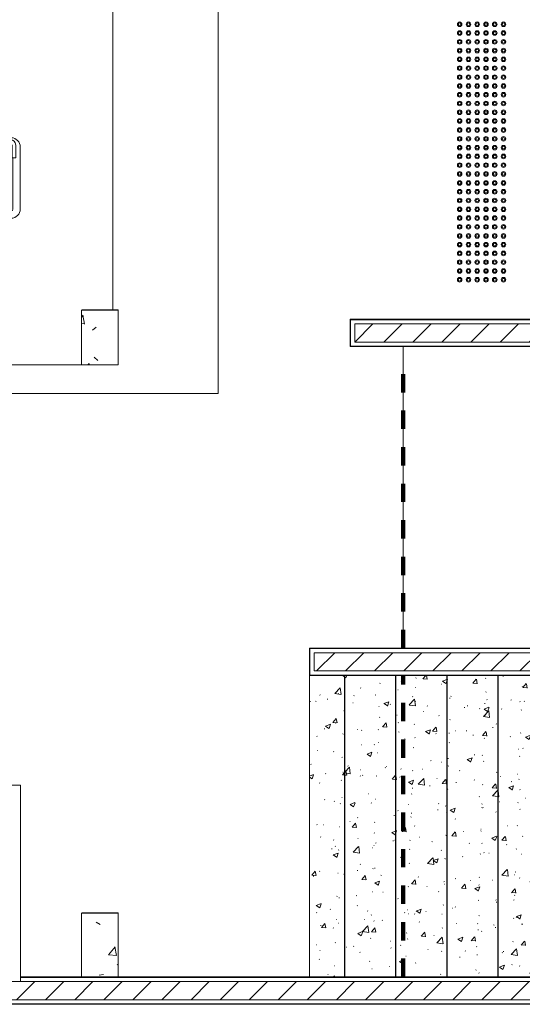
# Model space of a CAD drawing. Header units: metres. Extents: x 1.7 to 42.3, y -72.9 to -47.6.
# Tile 191 of 216: x 34.7 to 37.4, y -71.9 to -66.6. Entities that reach past the tile are written whole.
import ezdxf

# ---------------------------------------------------------------- set-up
doc = ezdxf.new("R2010")
doc.units = ezdxf.units.M
doc.linetypes.add('Traço', pattern=[0.006, 0.003, -0.003])
doc.linetypes.add('Traço_2_', pattern=[0.006, 0.003, -0.003])
for name, color, linetype, lineweight, true_color in [('2PAV - FRIG_dwg', 7, 'Continuous', 18, 0x767676), ('A-AREA', 4, 'Traço', 100, 0x00ffff), ('TUB_FRIGO', 30, 'Continuous', 18, 0xff7f00)]:
    doc.layers.add(name, color=color, linetype=linetype, lineweight=lineweight, true_color=true_color)
for name, color, linetype, lineweight in [('A-COLS', 7, 'Continuous', 18), ('A-DOOR', 7, 'Continuous', 18), ('A-FLOR', 7, 'Continuous', 18), ('A-GENM', 7, 'Continuous', 18), ('A-WALL', 7, 'Continuous', 18), ('A-WALL-PATT', 7, 'Continuous', 18), ('I-WALL', 7, 'Continuous', 18), ('S-COLS', 7, 'Continuous', 18), ('S-STRS', 7, 'Continuous', 18)]:
    doc.layers.add(name, color=color, linetype=linetype, lineweight=lineweight)
pattern_1 = [(49.99999999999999, (21.555, -62.9), (0.5465545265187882, -0.04781508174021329), [0.05715, -0.62865]), (355, (21.555, -62.9), (-0.1057276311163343, 0.5731658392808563), [0.04572, -0.50292]), (100.451, (21.601, -62.904), (0.440827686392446, 0.5253490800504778), [0.04857, -0.53427]), (46.184, (21.555, -62.748), (0.8132373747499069, -0.1261291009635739), [0.08573, -0.9429799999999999]), (96.636, (21.623, -62.758), (0.7122119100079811, 0.7422871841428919), [0.07286000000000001, -0.8014100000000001]), (351.184, (21.555, -62.748), (0.7122166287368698, 0.7422739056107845), [0.06858, -0.75438]), (21, (21.631, -62.786), (0.4548461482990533, -0.3067949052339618), [0.05715, -0.62865]), (326, (21.631, -62.786), (0.1854048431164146, 0.5525599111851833), [0.04572, -0.50292]), (71.45100000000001, (21.669, -62.81100000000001), (0.6402508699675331, 0.2457631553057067), [0.04857, -0.53427]), (37.50000000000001, (21.555, -62.9), (0.009260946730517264, 0.2536671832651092), [0.02515, -0.47168, 0.02515, -0.48539, -0.5048199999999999]), (37.50000000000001, (21.555, -62.9), (0.009260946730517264, 0.2536671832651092), [-1.007, 0.02515, -0.47968]), (7.499999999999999, (21.555, -62.9), (0.2004558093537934, 0.3005459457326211), [0.02515, -0.26594, 0.02515, -0.46025, -0.1924]), (7.499999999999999, (21.555, -62.9), (0.2004558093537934, 0.3005459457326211), [-0.7764800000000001, 0.02515, -0.16726]), (327.5, (21.385, -62.9), (0.4067681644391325, -0.01718819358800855), [0.02515, -0.16535, 0.02515, -0.56921, -0.78867]), (327.5, (21.385, -62.9), (0.4067681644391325, -0.01718819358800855), [-0.78486, 0.02515, -0.76352]), (317.5, (21.309, -62.9), (0.4443831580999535, 0.07627942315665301), [0.02515, -0.2225, 0.02515, -0.36957, -0.56007]), (317.5, (21.309, -62.9), (0.4443831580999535, 0.07627942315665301), [-0.64237, 0.02515, -0.53492])]
pattern_2 = [(45, (21.555, -62.9), (-0.0795495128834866, 0.0795495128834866), [])]
pattern_3 = [(49.99999999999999, (21.555, -62.9), (0.2732740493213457, -0.02391137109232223), [0.02858, -0.31433]), (355, (21.555, -62.9), (-0.05286337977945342, 0.2865879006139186), [0.02286, -0.25146]), (100.451, (21.578, -62.902), (0.2204178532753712, 0.2626803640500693), [0.02429, -0.26714]), (46.184, (21.555, -62.824), (0.4066185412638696, -0.06305748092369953), [0.04286, -0.47149]), (96.636, (21.589, -62.82899999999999), (0.356106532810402, 0.371138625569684), [0.03643, -0.4007]), (351.184, (21.555, -62.824), (0.3561083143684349, 0.3711369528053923), [0.03429, -0.37719]), (21, (21.593, -62.843), (0.2274184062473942, -0.1533992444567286), [0.02858, -0.31433]), (326, (21.593, -62.843), (0.09270521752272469, 0.2762841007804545), [0.02286, -0.25146]), (71.45100000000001, (21.612, -62.856), (0.3201317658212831, 0.1228847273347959), [0.02429, -0.26714]), (37.50000000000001, (21.555, -62.9), (0.004637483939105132, 0.1268326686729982), [0.00251, -0.2459, 0.00251, -0.25276, -0.25241]), (37.50000000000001, (21.555, -62.9), (0.004637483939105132, 0.1268326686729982), [-0.50368, 0.00251, -0.2499]), (7.499999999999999, (21.555, -62.9), (0.1002335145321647, 0.1502686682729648), [0.00251, -0.14303, 0.00251, -0.24018, -0.0962]), (7.499999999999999, (21.555, -62.9), (0.1002335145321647, 0.1502686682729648), [-0.38824, 0.00251, -0.09369]), (327.5, (21.47, -62.9), (0.2033840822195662, -0.008594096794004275), [0.00251, -0.09274, 0.00251, -0.29467, -0.39433]), (327.5, (21.47, -62.9), (0.2033840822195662, -0.008594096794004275), [-0.39243, 0.00251, -0.39182]), (317.5, (21.432, -62.9), (0.2221915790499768, 0.0381397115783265), [0.00251, -0.12131, 0.00251, -0.19484, -0.28004]), (317.5, (21.432, -62.9), (0.2221915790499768, 0.0381397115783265), [-0.32118, 0.00251, -0.27752])]

# ---------------------------------------------------------------- blocks, each defined once
blk = doc.blocks.new('Paredes 15 - Paredes 6-6874455-2PAV - FRIGORÍFICA')
at = {"layer": 'A-WALL', "color": 253, "true_color": 0xaaaaaa}
for p, q in [((35.17895927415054, -68.14264410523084), (35.17895927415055, -57.78550000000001)), ((34.61233909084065, -68.44196407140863), (35.00729999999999, -68.44196407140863))]:
    blk.add_line(p, q, dxfattribs=at)
blk = doc.blocks.new('Concreto-Retangular-Coluna - 20 X 35-8710673-2PAV - FRIGORÍFICA')
at = {"layer": 'S-COLS', "true_color": 0xaaaaaa}
h = blk.add_hatch(dxfattribs=at)
h.set_pattern_fill('FP_12', color=253, style=0, pattern_type=2)
h.set_pattern_definition([(49.99999999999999, (-13.552, 8.718), (0.5465545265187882, -0.04781508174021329), [0.05715, -0.62865]), (355, (-13.552, 8.718), (-0.1057276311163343, 0.5731658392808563), [0.04572, -0.50292]), (100.451, (-13.507, 8.714), (0.440827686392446, 0.5253490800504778), [0.04857, -0.53427]), (46.184, (-13.552, 8.871), (0.8132373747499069, -0.1261291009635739), [0.08572, -0.9429700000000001]), (96.636, (-13.485, 8.86), (0.7122119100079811, 0.7422871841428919), [0.07286000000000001, -0.8014100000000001]), (351.184, (-13.552, 8.871), (0.7122166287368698, 0.7422739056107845), [0.06858, -0.75438]), (21, (-13.476, 8.833), (0.4548461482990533, -0.3067949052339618), [0.05715, -0.62865]), (326, (-13.476, 8.833), (0.1854048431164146, 0.5525599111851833), [0.04572, -0.50292]), (71.45100000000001, (-13.438, 8.807), (0.6402508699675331, 0.2457631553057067), [0.04857, -0.53427]), (37.50000000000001, (-13.552, 8.718), (0.009260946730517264, 0.2536671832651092), [0.02515, -0.47168, 0.02515, -0.48539, -0.5048199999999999]), (37.50000000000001, (-13.552, 8.718), (0.009260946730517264, 0.2536671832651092), [-1.007, 0.02515, -0.47968]), (7.499999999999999, (-13.552, 8.718), (0.2004558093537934, 0.3005459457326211), [0.02515, -0.26594, 0.02515, -0.46025, -0.1924]), (7.499999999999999, (-13.552, 8.718), (0.2004558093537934, 0.3005459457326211), [-0.7764800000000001, 0.02515, -0.16726]), (327.5, (-13.722, 8.718), (0.4067681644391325, -0.01718819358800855), [0.02515, -0.16535, 0.02515, -0.56921, -0.78867]), (327.5, (-13.722, 8.718), (0.4067681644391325, -0.01718819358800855), [-0.78486, 0.02515, -0.76352]), (317.5, (-13.798, 8.718), (0.4443831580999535, 0.07627942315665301), [0.02515, -0.2225, 0.02515, -0.36957, -0.56007]), (317.5, (-13.798, 8.718), (0.4443831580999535, 0.07627942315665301), [-0.64237, 0.02515, -0.53492])])
h.paths.add_polyline_path([(0.1000000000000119, -0.1750000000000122), (0.1000000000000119, 0.1749999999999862), (-0.09999999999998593, 0.1749999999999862), (-0.09999999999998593, -0.1750000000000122)])
at = {"layer": 'S-COLS', "color": 253, "true_color": 0xaaaaaa}
for p, q in [((0.09999999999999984, 0.175), (-0.1000000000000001, 0.175)), ((-0.1000000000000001, 0.175), (-0.1000000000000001, -0.1749999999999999)), ((0.09999999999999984, -0.1749999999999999), (0.09999999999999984, 0.175)), ((-0.1000000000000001, -0.1749999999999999), (0.09999999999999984, -0.1749999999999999))]:
    blk.add_line(p, q, dxfattribs=at)
blk = doc.blocks.new('Concreto-Retangular-Coluna - 20 X 30-V40-2PAV - FRIGORÍFICA')
at = {"layer": 'S-COLS', "true_color": 0xaaaaaa}
h = blk.add_hatch(dxfattribs=at)
h.set_pattern_fill('FP_25', color=253, style=0, pattern_type=2)
h.set_pattern_definition([(230, (13.552, -5.393), (-0.5465545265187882, 0.04781508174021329), [0.05715, -0.62865]), (175, (13.552, -5.393), (0.1057276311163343, -0.5731658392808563), [0.04572, -0.50292]), (280.451, (13.507, -5.388999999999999), (-0.4408276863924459, -0.5253490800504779), [0.04857, -0.53427]), (226.184, (13.552, -5.545), (-0.8132373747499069, 0.1261291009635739), [0.08572, -0.9429700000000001]), (276.636, (13.485, -5.535), (-0.7122119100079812, -0.7422871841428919), [0.07286000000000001, -0.8014100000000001]), (171.184, (13.552, -5.545), (-0.7122166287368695, -0.7422739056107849), [0.06858, -0.75438]), (201, (13.476, -5.507000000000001), (-0.4548461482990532, 0.3067949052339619), [0.05715, -0.62865]), (146, (13.476, -5.507000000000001), (-0.1854048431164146, -0.5525599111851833), [0.04572, -0.50292]), (251.451, (13.438, -5.481), (-0.6402508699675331, -0.2457631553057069), [0.04857, -0.53427]), (217.5, (13.552, -5.393), (-0.009260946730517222, -0.2536671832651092), [0.02515, -0.47168, 0.02515, -0.48539, -0.50483]), (217.5, (13.552, -5.393), (-0.009260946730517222, -0.2536671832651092), [-1.007, 0.02515, -0.47968]), (187.5, (13.552, -5.393), (-0.2004558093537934, -0.3005459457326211), [0.02515, -0.26594, 0.02515, -0.46025, -0.19241]), (187.5, (13.552, -5.393), (-0.2004558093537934, -0.3005459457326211), [-0.7764800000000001, 0.02515, -0.16726]), (147.5, (13.722, -5.393), (-0.4067681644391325, 0.01718819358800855), [0.02515, -0.16535, 0.02515, -0.56921, -0.78867]), (147.5, (13.722, -5.393), (-0.4067681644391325, 0.01718819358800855), [-0.78486, 0.02515, -0.76352]), (137.5, (13.798, -5.393), (-0.4443831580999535, -0.07627942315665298), [0.02515, -0.2225, 0.02515, -0.36957, -0.56007]), (137.5, (13.798, -5.393), (-0.4443831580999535, -0.07627942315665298), [-0.64237, 0.02515, -0.53492])])
h.paths.add_polyline_path([(0.09999999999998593, 0.1500000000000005), (-0.1000000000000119, 0.1500000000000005), (-0.1000000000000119, -0.1500000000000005), (0.09999999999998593, -0.1500000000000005), (0.09999999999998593, 0.04359997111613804)])
at = {"layer": 'S-COLS', "color": 253, "true_color": 0xaaaaaa}
for p, q in [((0.09999999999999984, 0.15), (-0.1000000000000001, 0.15)), ((-0.1000000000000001, 0.15), (-0.1000000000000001, -0.1499999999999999)), ((0.09999999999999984, -0.1499999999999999), (0.09999999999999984, 0.15)), ((-0.1000000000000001, -0.1499999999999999), (0.09999999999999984, -0.1499999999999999))]:
    blk.add_line(p, q, dxfattribs=at)
blk = doc.blocks.new('Escadas 3 - Escadas 1-8392884-2PAV - FRIGORÍFICA')
at = {"layer": 'S-STRS', "true_color": 0xc2c2c2}
h = blk.add_hatch(dxfattribs=at)
h.set_pattern_fill('FP_26', color=9, style=0, pattern_type=2)
h.set_pattern_definition(pattern_3)
h.paths.add_polyline_path([(40.02808047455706, -70.1430960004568), (40.02808047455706, -69.99309600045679), (38.58984345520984, -69.99309600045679), (38.58984345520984, -70.1430960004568), (39.69589251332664, -70.1430960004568)])
h = blk.add_hatch(dxfattribs=at)
h.set_pattern_fill('FP_26', color=9, style=0, pattern_type=2)
h.set_pattern_definition(pattern_3)
h.paths.add_polyline_path([(36.44590000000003, -71.7930960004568), (36.44590000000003, -70.1430960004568), (36.25484345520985, -70.1430960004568), (36.25484345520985, -71.7930960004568)])
h = blk.add_hatch(dxfattribs=at)
h.set_pattern_fill('FP_26', color=9, style=0, pattern_type=2)
h.set_pattern_definition(pattern_3)
h.paths.add_polyline_path([(36.72590000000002, -71.79309600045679), (36.72590000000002, -70.1430960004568), (36.44722092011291, -70.14314410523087), (36.44722092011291, -71.79309600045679)])
h = blk.add_hatch(dxfattribs=at)
h.set_pattern_fill('FP_26', color=9, style=0, pattern_type=2)
h.set_pattern_definition(pattern_3)
h.paths.add_polyline_path([(37.00590000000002, -71.79309600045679), (37.00590000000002, -70.1430960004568), (36.72722092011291, -70.14314410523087), (36.72722092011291, -71.79309600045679)])
h = blk.add_hatch(dxfattribs=at)
h.set_pattern_fill('FP_26', color=9, style=0, pattern_type=2)
h.set_pattern_definition(pattern_3)
h.paths.add_polyline_path([(37.00722092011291, -71.79309600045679), (37.28590000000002, -71.79309600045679), (37.28590000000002, -70.1430960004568), (37.00722092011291, -70.14314410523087), (37.00722092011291, -70.82594874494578)])
h = blk.add_hatch(dxfattribs=at)
h.set_pattern_fill('FP_26', color=9, style=0, pattern_type=2)
h.set_pattern_definition(pattern_3)
h.paths.add_polyline_path([(37.56590000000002, -71.79309600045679), (37.56590000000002, -70.1430960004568), (37.28722092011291, -70.14314410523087), (37.28722092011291, -71.79309600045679)])
h = blk.add_hatch(dxfattribs=at)
h.set_pattern_fill('FP_26', color=9, style=0, pattern_type=2)
h.set_pattern_definition(pattern_3)
h.paths.add_polyline_path([(37.84590000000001, -71.79309600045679), (37.84590000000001, -70.1430960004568), (37.56722092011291, -70.14314410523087), (37.56722092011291, -71.79309600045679)])
h = blk.add_hatch(dxfattribs=at)
h.set_pattern_fill('FP_26', color=9, style=0, pattern_type=2)
h.set_pattern_definition(pattern_3)
h.paths.add_polyline_path([(38.12590000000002, -71.79309600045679), (38.12590000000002, -70.1430960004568), (37.84722092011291, -70.14314410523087), (37.84722092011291, -71.79309600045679)])
h = blk.add_hatch(dxfattribs=at)
h.set_pattern_fill('FP_26', color=9, style=0, pattern_type=2)
h.set_pattern_definition(pattern_3)
h.paths.add_polyline_path([(38.40590000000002, -71.79309600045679), (38.40590000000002, -70.1430960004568), (38.12722092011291, -70.14314410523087), (38.12722092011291, -71.79309600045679)])
h = blk.add_hatch(dxfattribs=at)
h.set_pattern_fill('FP_26', color=9, style=0, pattern_type=2)
h.set_pattern_definition(pattern_3)
h.paths.add_polyline_path([(39.86760000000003, -71.79309600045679), (39.86760000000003, -71.5933271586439), (40.05733909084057, -71.59314410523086), (40.05733909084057, -70.1430960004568), (38.40722092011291, -70.14314410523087), (38.40722092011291, -71.79309600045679)])
at = {"layer": 'S-STRS', "color": 253, "true_color": 0xaaaaaa}
for p, q in [((40.02808047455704, -69.99309600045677), (38.58984345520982, -69.99309600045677)), ((40.02808047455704, -70.14309600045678), (40.02808047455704, -69.99309600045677)), ((36.4459, -70.14309600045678), (36.4459, -71.79309600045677)), ((36.7259, -70.14309600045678), (36.7259, -71.79309600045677)), ((37.0059, -71.79309600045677), (37.0059, -70.14309600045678)), ((37.2859, -71.79309600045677), (37.2859, -70.14309600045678)), ((37.5659, -71.79309600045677), (37.5659, -70.14309600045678)), ((37.8459, -71.79309600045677), (37.8459, -70.14309600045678)), ((38.1259, -71.79309600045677), (38.1259, -70.14309600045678)), ((38.4059, -70.14309600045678), (38.4059, -71.79309600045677)), ((38.58984345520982, -70.14309600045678), (40.02808047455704, -70.14309600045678)), ((38.58984345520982, -70.14309600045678), (40.05733909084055, -70.14309600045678))]:
    blk.add_line(p, q, dxfattribs=at)
blk = doc.blocks.new('Porta banheiros - P4- BANHEIROS madeira-8457123-2PAV - FRIGORÍFICA')
at = {"layer": 'A-DOOR', "color": 253, "true_color": 0xaaaaaa}
for p, q in [((-0.4200000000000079, -0.1011896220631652), (-0.450000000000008, -0.1011896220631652)), ((-0.450000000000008, -0.1011896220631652), (-0.450000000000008, -0.2511896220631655)), ((-0.4200000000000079, -0.2211896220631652), (-0.4200000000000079, -0.1011896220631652)), ((0.4499999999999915, -0.1011896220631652), (0.4199999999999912, -0.1011896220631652)), ((0.4199999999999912, -0.1011896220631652), (0.4199999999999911, -0.2211896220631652)), ((0.4499999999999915, -0.2511896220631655), (0.4499999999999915, -0.1011896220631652)), ((-0.450000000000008, -0.2511896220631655), (-0.430000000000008, -0.2511896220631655)), ((-0.430000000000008, -0.2511896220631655), (-0.430000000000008, -0.2211896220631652)), ((-0.430000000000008, -0.2211896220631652), (-0.4200000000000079, -0.2211896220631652)), ((-0.4300000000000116, -1.071189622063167), (-0.4300000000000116, -0.2511896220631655)), ((-0.4300000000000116, -0.2511896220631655), (-0.4000000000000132, -0.2511896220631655)), ((-0.4000000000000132, -0.2511896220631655), (-0.4000000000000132, -1.071189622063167)), ((0.4199999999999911, -0.2211896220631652), (0.4299999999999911, -0.2211896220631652)), ((0.4299999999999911, -0.2211896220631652), (0.4299999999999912, -0.2511896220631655)), ((0.4299999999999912, -0.2511896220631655), (0.4499999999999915, -0.2511896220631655)), ((-0.4600000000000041, -0.5511896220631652), (-0.4350000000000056, -0.5511896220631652)), ((-0.4350000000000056, -0.591189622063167), (-0.4600000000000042, -0.591189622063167)), ((-0.4350000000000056, -0.5961896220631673), (-0.4350000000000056, -0.5461896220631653)), ((-0.4350000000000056, -0.5461896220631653), (-0.4300000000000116, -0.5461896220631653)), ((-0.3950000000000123, -0.5461896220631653), (-0.4000000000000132, -0.5461896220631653)), ((-0.3950000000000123, -0.5961896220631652), (-0.3950000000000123, -0.5461896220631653)), ((-0.3700000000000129, -0.5511896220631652), (-0.3950000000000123, -0.5511896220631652)), ((-0.3950000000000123, -0.5911896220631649), (-0.3700000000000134, -0.5911896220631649)), ((-0.5100000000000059, -0.9411896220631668), (-0.5100000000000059, -0.6011896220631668)), ((-0.4700000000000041, -0.601189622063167), (-0.4700000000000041, -0.8811896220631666)), ((-0.4300000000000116, -0.5961896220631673), (-0.4350000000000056, -0.5961896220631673)), ((-0.400000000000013, -0.5961896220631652), (-0.3950000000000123, -0.5961896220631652)), ((-0.3600000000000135, -0.601189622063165), (-0.3600000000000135, -0.8811896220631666)), ((-0.3200000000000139, -0.9411896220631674), (-0.3200000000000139, -0.6011896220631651)), ((-0.465000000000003, -0.8811896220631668), (-0.4850000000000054, -0.8811896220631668)), ((-0.4850000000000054, -0.8811896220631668), (-0.4850000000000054, -0.9511896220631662)), ((-0.465000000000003, -0.9511896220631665), (-0.465000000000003, -0.8811896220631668)), ((-0.3650000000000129, -0.8811896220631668), (-0.3450000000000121, -0.8811896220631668)), ((-0.3650000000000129, -0.9511896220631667), (-0.3650000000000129, -0.8811896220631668)), ((-0.3450000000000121, -0.8811896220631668), (-0.3450000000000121, -0.9511896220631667)), ((-0.460000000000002, -0.9511896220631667), (-0.4350000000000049, -0.9511896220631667)), ((-0.4350000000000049, -0.9611896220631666), (-0.4550000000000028, -0.9611896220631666)), ((-0.4350000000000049, -0.9961896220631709), (-0.4350000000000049, -0.9461896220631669)), ((-0.4350000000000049, -0.9461896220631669), (-0.4300000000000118, -0.9461896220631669)), ((-0.395000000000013, -0.9461896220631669), (-0.4000000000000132, -0.9461896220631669)), ((-0.395000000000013, -0.9961896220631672), (-0.395000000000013, -0.9461896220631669)), ((-0.3700000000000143, -0.9511896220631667), (-0.395000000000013, -0.9511896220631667)), ((-0.395000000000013, -0.9611896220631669), (-0.375000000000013, -0.9611896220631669)), ((-0.4350000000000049, -0.991189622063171), (-0.4600000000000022, -0.991189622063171)), ((-0.4550000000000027, -0.9811896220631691), (-0.4350000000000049, -0.9811896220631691)), ((-0.4300000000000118, -0.9961896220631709), (-0.4350000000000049, -0.9961896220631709)), ((-0.4000000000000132, -0.9961896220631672), (-0.395000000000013, -0.9961896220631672)), ((-0.375000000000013, -0.9811896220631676), (-0.395000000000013, -0.9811896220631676)), ((-0.395000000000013, -0.9911896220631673), (-0.3700000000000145, -0.9911896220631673)), ((-0.4000000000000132, -1.071189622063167), (-0.4300000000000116, -1.071189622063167))]:
    blk.add_line(p, q, dxfattribs=at)
for centre, radius, start, end in [((-0.4300000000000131, -0.2511896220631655), 0.8199999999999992, 269.9999999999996, 4.452776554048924e-14), ((-0.4600000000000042, -0.601189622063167), 0.04999999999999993, 90.00000000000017, 180.0000000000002), ((-0.4600000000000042, -0.601189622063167), 0.01000000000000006, 90, 180), ((-0.3700000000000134, -0.6011896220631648), 0.05000000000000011, 1.90833280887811e-13, 90.00000000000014), ((-0.3700000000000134, -0.6011896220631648), 0.01000000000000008, 4.770832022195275e-13, 90.0000000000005), ((-0.460000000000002, -0.941189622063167), 0.05000000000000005, 180.0000000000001, 269.9999999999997), ((-0.4550000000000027, -0.9511896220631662), 0.03000000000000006, 179.9999999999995, 269.9999999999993), ((-0.460000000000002, -0.941189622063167), 0.009999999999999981, 239.9999999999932, 269.9999999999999), ((-0.4550000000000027, -0.9511896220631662), 0.01000000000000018, 179.9999999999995, 270.0000000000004), ((-0.3750000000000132, -0.9511896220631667), 0.03, 269.9999999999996, 359.9999999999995), ((-0.3750000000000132, -0.9511896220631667), 0.01000000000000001, 269.9999999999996, 0), ((-0.3700000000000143, -0.941189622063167), 0.04999999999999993, 269.9999999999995, 5.343331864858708e-13), ((-0.3700000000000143, -0.941189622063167), 0.009999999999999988, 269.9999999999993, 300.0000000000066)]:
    blk.add_arc(centre, radius, start, end, dxfattribs=at)
blk = doc.blocks.new('_ARQPWR_ACS Piso tátil de alerta - 30 cm Inox-7195133-2PAV - FRIGORÍFICA')
at = {"layer": 'A-GENM', "color": 253, "true_color": 0xaaaaaa}
for centre, radius, start, end in [((-0.1199999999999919, 0.1200000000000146), 0.01249999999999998, 0, 179.9999999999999), ((-0.1199999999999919, 0.1200000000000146), 0.0125, 179.9999999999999, 359.9999999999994), ((-0.1199999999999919, 0.1200000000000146), 0.007500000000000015, 359.9999999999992, 179.9999999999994), ((-0.1199999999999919, 0.1200000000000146), 0.007500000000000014, 179.9999999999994, 359.9999999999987), ((-0.07199999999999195, 0.1200000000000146), 0.0125, 0, 179.9999999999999), ((-0.07199999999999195, 0.1200000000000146), 0.0125, 179.9999999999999, 359.9999999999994), ((-0.07199999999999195, 0.1200000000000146), 0.007500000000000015, 359.9999999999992, 179.9999999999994), ((-0.07199999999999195, 0.1200000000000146), 0.00750000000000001, 179.9999999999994, 359.9999999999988), ((-0.02399999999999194, 0.1200000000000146), 0.0125, 3.81666561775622e-14, 179.9999999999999), ((-0.02399999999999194, 0.1200000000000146), 0.0125, 179.9999999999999, 359.9999999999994), ((-0.02399999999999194, 0.1200000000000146), 0.007500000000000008, 359.9999999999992, 179.9999999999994), ((-0.02399999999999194, 0.1200000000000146), 0.007500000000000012, 179.9999999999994, 359.9999999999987), ((0.02400000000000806, 0.1200000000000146), 0.0125, 3.498610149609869e-14, 179.9999999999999), ((0.02400000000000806, 0.1200000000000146), 0.0125, 179.9999999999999, 359.9999999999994), ((0.02400000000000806, 0.1200000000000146), 0.007500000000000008, 359.9999999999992, 179.9999999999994), ((0.02400000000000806, 0.1200000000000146), 0.007500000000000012, 179.9999999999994, 359.9999999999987), ((0.07200000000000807, 0.1200000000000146), 0.0125, 3.180554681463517e-14, 179.9999999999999), ((0.07200000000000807, 0.1200000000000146), 0.0125, 179.9999999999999, 359.9999999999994), ((0.07200000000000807, 0.1200000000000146), 0.007499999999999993, 359.9999999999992, 179.9999999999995), ((0.07200000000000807, 0.1200000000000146), 0.007500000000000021, 179.9999999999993, 359.9999999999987), ((0.120000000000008, 0.1200000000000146), 0.0125, 0, 179.9999999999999), ((0.120000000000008, 0.1200000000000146), 0.0125, 179.9999999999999, 359.9999999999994), ((0.120000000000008, 0.1200000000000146), 0.007500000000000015, 359.9999999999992, 179.9999999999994), ((0.120000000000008, 0.1200000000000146), 0.00750000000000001, 179.9999999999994, 359.9999999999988), ((-0.119999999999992, 0.07200000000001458), 0.0125, 2.544443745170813e-14, 179.9999999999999), ((-0.119999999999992, 0.07200000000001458), 0.01249999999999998, 179.9999999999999, 359.9999999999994), ((-0.119999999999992, 0.07200000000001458), 0.007500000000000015, 359.9999999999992, 179.9999999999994), ((-0.119999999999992, 0.07200000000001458), 0.00750000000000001, 179.9999999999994, 359.9999999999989), ((-0.07199999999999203, 0.07200000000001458), 0.01249999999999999, 2.544443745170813e-14, 179.9999999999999), ((-0.07199999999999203, 0.07200000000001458), 0.01249999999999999, 179.9999999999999, 359.9999999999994), ((-0.07199999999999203, 0.07200000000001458), 0.007500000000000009, 359.9999999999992, 179.9999999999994), ((-0.07199999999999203, 0.07200000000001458), 0.00750000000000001, 179.9999999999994, 359.9999999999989), ((-0.02399999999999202, 0.07200000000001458), 0.01249999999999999, 3.180554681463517e-14, 179.9999999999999), ((-0.02399999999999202, 0.07200000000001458), 0.01249999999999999, 179.9999999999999, 359.9999999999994), ((-0.02399999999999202, 0.07200000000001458), 0.007500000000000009, 359.9999999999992, 179.9999999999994), ((-0.02399999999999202, 0.07200000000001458), 0.007500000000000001, 179.9999999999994, 359.9999999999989), ((0.02400000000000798, 0.07200000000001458), 0.01249999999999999, 3.180554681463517e-14, 179.9999999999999), ((0.02400000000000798, 0.07200000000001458), 0.01249999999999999, 179.9999999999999, 359.9999999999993), ((0.02400000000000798, 0.07200000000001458), 0.007500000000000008, 359.9999999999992, 179.9999999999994), ((0.02400000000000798, 0.07200000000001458), 0.007500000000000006, 179.9999999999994, 359.9999999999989), ((0.07200000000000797, 0.07200000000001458), 0.0125, 0, 179.9999999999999), ((0.07200000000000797, 0.07200000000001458), 0.0125, 179.9999999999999, 359.9999999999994), ((0.07200000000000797, 0.07200000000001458), 0.007500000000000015, 359.9999999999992, 179.9999999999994), ((0.07200000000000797, 0.07200000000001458), 0.0075, 179.9999999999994, 359.9999999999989), ((0.120000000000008, 0.07200000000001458), 0.01249999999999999, 2.544443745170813e-14, 179.9999999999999), ((0.120000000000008, 0.07200000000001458), 0.01249999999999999, 179.9999999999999, 359.9999999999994), ((0.120000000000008, 0.07200000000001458), 0.007500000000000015, 359.9999999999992, 179.9999999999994), ((0.120000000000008, 0.07200000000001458), 0.00750000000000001, 179.9999999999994, 359.9999999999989), ((-0.1199999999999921, 0.02400000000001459), 0.0125, 1.590277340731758e-14, 179.9999999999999), ((-0.1199999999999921, 0.02400000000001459), 0.01249999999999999, 179.9999999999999, 359.9999999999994), ((-0.1199999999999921, 0.02400000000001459), 0.007500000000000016, 359.9999999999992, 179.9999999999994), ((-0.1199999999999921, 0.02400000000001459), 0.007500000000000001, 179.9999999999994, 359.9999999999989), ((-0.0719999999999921, 0.02400000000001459), 0.0125, 1.590277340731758e-14, 179.9999999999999), ((-0.0719999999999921, 0.02400000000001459), 0.01249999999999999, 179.9999999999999, 359.9999999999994), ((-0.0719999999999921, 0.02400000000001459), 0.007500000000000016, 359.9999999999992, 179.9999999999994), ((-0.0719999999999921, 0.02400000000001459), 0.007500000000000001, 179.9999999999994, 359.9999999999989), ((-0.02399999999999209, 0.02400000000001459), 0.01249999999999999, 5.088887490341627e-14, 179.9999999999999), ((-0.02399999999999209, 0.02400000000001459), 0.01249999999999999, 179.9999999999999, 359.9999999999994), ((-0.02399999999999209, 0.02400000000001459), 0.007500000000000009, 359.9999999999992, 179.9999999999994), ((-0.02399999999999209, 0.02400000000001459), 0.007500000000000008, 179.9999999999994, 359.9999999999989), ((0.02400000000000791, 0.02400000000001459), 0.01249999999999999, 4.452776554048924e-14, 179.9999999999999), ((0.02400000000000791, 0.02400000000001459), 0.01249999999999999, 179.9999999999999, 359.9999999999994), ((0.02400000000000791, 0.02400000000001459), 0.007500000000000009, 359.9999999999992, 179.9999999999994), ((0.02400000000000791, 0.02400000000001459), 0.007500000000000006, 179.9999999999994, 359.9999999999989), ((0.07200000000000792, 0.02400000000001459), 0.0125, 4.452776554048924e-14, 179.9999999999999), ((0.07200000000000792, 0.02400000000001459), 0.01249999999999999, 179.9999999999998, 359.9999999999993), ((0.07200000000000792, 0.02400000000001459), 0.007500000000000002, 359.9999999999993, 179.9999999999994), ((0.07200000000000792, 0.02400000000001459), 0.007500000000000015, 179.9999999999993, 359.9999999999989), ((0.1200000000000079, 0.02400000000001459), 0.0125, 1.590277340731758e-14, 179.9999999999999), ((0.1200000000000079, 0.02400000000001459), 0.01249999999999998, 179.9999999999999, 359.9999999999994), ((0.1200000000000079, 0.02400000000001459), 0.007500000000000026, 359.9999999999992, 179.9999999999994), ((0.1200000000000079, 0.02400000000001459), 0.007500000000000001, 179.9999999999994, 359.9999999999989), ((-0.1199999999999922, -0.02399999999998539), 0.01249999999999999, 5.724998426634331e-14, 179.9999999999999), ((-0.1199999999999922, -0.02399999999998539), 0.01249999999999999, 179.9999999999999, 359.9999999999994), ((-0.1199999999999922, -0.02399999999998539), 0.007500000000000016, 359.9999999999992, 179.9999999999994), ((-0.1199999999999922, -0.02399999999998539), 0.007500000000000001, 179.9999999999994, 359.9999999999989), ((-0.07199999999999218, -0.02399999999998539), 0.0125, 1.90833280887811e-14, 179.9999999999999), ((-0.07199999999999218, -0.02399999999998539), 0.01249999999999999, 179.9999999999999, 359.9999999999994), ((-0.07199999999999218, -0.02399999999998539), 0.007500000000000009, 359.9999999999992, 179.9999999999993), ((-0.07199999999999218, -0.02399999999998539), 0.007500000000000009, 179.9999999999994, 359.9999999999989), ((-0.02399999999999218, -0.02399999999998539), 0.01249999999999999, 4.452776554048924e-14, 179.9999999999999), ((-0.02399999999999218, -0.02399999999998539), 0.01249999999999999, 179.9999999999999, 359.9999999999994), ((-0.02399999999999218, -0.02399999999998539), 0.007500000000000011, 359.9999999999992, 179.9999999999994), ((-0.02399999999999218, -0.02399999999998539), 0.007500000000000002, 179.9999999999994, 359.9999999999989), ((0.02400000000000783, -0.02399999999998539), 0.01249999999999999, 6.361109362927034e-14, 179.9999999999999), ((0.02400000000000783, -0.02399999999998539), 0.01249999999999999, 179.9999999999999, 359.9999999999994), ((0.02400000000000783, -0.02399999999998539), 0.007500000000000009, 359.9999999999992, 179.9999999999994), ((0.02400000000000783, -0.02399999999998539), 0.007500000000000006, 179.9999999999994, 359.9999999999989), ((0.07200000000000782, -0.02399999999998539), 0.0125, 2.544443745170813e-14, 179.9999999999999), ((0.07200000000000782, -0.02399999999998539), 0.01249999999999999, 179.9999999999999, 359.9999999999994), ((0.07200000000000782, -0.02399999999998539), 0.007500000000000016, 359.9999999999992, 179.9999999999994), ((0.07200000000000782, -0.02399999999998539), 0.007500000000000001, 179.9999999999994, 359.9999999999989), ((0.1200000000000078, -0.02399999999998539), 0.0125, 1.90833280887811e-14, 179.9999999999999), ((0.1200000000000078, -0.02399999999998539), 0.01249999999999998, 179.9999999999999, 359.9999999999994), ((0.1200000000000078, -0.02399999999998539), 0.007500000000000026, 359.9999999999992, 179.9999999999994), ((0.1200000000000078, -0.02399999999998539), 0.007500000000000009, 179.9999999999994, 359.9999999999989), ((-0.1199999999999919, -0.07199999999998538), 0.01249999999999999, 6.361109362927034e-14, 179.9999999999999), ((-0.1199999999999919, -0.07199999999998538), 0.01249999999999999, 179.9999999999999, 359.9999999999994), ((-0.1199999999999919, -0.1199999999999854), 0.0125, 2.544443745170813e-14, 179.9999999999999), ((-0.1199999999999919, -0.07199999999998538), 0.007500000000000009, 359.9999999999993, 179.9999999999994), ((-0.1199999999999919, -0.07199999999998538), 0.007500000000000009, 179.9999999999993, 359.999999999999), ((-0.07199999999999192, -0.07199999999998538), 0.01249999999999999, 6.361109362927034e-14, 179.9999999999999), ((-0.07199999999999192, -0.07199999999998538), 0.0125, 179.9999999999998, 359.9999999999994), ((-0.07199999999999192, -0.1199999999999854), 0.0125, 2.544443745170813e-14, 179.9999999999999), ((-0.07199999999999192, -0.07199999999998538), 0.007500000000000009, 359.9999999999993, 179.9999999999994), ((-0.07199999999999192, -0.07199999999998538), 0.007500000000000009, 179.9999999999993, 359.999999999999), ((-0.02399999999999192, -0.07199999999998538), 0.01249999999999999, 7.63333123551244e-14, 179.9999999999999), ((-0.02399999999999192, -0.07199999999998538), 0.01249999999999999, 179.9999999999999, 359.9999999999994), ((-0.02399999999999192, -0.1199999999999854), 0.01249999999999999, 3.180554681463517e-14, 179.9999999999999), ((-0.02399999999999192, -0.07199999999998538), 0.007500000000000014, 359.9999999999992, 179.9999999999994), ((-0.02399999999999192, -0.07199999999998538), 0.007500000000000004, 179.9999999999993, 359.999999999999), ((0.02400000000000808, -0.07199999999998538), 0.01249999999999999, 6.361109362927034e-14, 179.9999999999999), ((0.02400000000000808, -0.07199999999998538), 0.01249999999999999, 179.9999999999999, 359.9999999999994), ((0.02400000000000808, -0.1199999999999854), 0.01249999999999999, 4.452776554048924e-14, 179.9999999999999), ((0.02400000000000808, -0.07199999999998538), 0.007500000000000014, 359.9999999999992, 179.9999999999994), ((0.02400000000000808, -0.07199999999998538), 0.0075, 179.9999999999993, 359.999999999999), ((0.07200000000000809, -0.07199999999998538), 0.01249999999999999, 5.724998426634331e-14, 179.9999999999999), ((0.07200000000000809, -0.07199999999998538), 0.0125, 179.9999999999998, 359.9999999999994), ((0.07200000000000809, -0.1199999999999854), 0.01249999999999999, 2.544443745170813e-14, 179.9999999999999), ((0.07200000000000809, -0.07199999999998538), 0.007500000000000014, 359.9999999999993, 179.9999999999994), ((0.07200000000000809, -0.07199999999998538), 0.007499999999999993, 179.9999999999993, 359.9999999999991), ((0.1200000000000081, -0.07199999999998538), 0.01249999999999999, 6.997220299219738e-14, 179.9999999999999), ((0.1200000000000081, -0.07199999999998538), 0.01249999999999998, 179.9999999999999, 359.9999999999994), ((0.1200000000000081, -0.1199999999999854), 0.0125, 2.544443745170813e-14, 179.9999999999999), ((0.1200000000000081, -0.07199999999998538), 0.007500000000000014, 359.9999999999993, 179.9999999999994), ((0.1200000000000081, -0.07199999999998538), 0.007500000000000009, 179.9999999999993, 359.999999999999), ((-0.1199999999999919, -0.1199999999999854), 0.01249999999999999, 179.9999999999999, 359.9999999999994), ((-0.1199999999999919, -0.1199999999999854), 0.007499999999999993, 359.9999999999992, 179.9999999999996), ((-0.1199999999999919, -0.1199999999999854), 0.007500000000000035, 179.9999999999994, 359.9999999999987), ((-0.07199999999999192, -0.1199999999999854), 0.0125, 179.9999999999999, 359.9999999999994), ((-0.07199999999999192, -0.1199999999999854), 0.007499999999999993, 359.9999999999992, 179.9999999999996), ((-0.07199999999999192, -0.1199999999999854), 0.007500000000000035, 179.9999999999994, 359.9999999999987), ((-0.02399999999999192, -0.1199999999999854), 0.01249999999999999, 179.9999999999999, 359.9999999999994), ((-0.02399999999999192, -0.1199999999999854), 0.007500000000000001, 359.9999999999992, 179.9999999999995), ((-0.02399999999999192, -0.1199999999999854), 0.00750000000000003, 179.9999999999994, 359.9999999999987), ((0.02400000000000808, -0.1199999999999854), 0.01249999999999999, 179.9999999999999, 359.9999999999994), ((0.02400000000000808, -0.1199999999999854), 0.007499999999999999, 359.9999999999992, 179.9999999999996), ((0.02400000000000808, -0.1199999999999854), 0.007500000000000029, 179.9999999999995, 359.9999999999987), ((0.07200000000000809, -0.1199999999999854), 0.0125, 179.9999999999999, 359.9999999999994), ((0.07200000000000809, -0.1199999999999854), 0.007500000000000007, 359.9999999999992, 179.9999999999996), ((0.07200000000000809, -0.1199999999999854), 0.007500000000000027, 179.9999999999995, 359.9999999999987), ((0.1200000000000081, -0.1199999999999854), 0.01249999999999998, 179.9999999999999, 359.9999999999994), ((0.1200000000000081, -0.1199999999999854), 0.007500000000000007, 359.9999999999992, 179.9999999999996), ((0.1200000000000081, -0.1199999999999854), 0.007500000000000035, 179.9999999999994, 359.9999999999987)]:
    blk.add_arc(centre, radius, start, end, dxfattribs=at)
blk = doc.blocks.new('4 GRE - ESCOLA DE CINEMA E AUDIOVISUAL CINE REX R07_rvt-1-2PAV - FRIGORÍFICA')
at = {"layer": 'A-WALL-PATT', "true_color": 0xd4d4d4}
h = blk.add_hatch(dxfattribs=at)
h.set_pattern_fill('FP_1', color=254, style=0, pattern_type=2)
h.set_pattern_definition(pattern_1)
h.paths.add_polyline_path([(39.69589266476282, -68.19532959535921), (39.86825034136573, -68.19512495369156), (39.86825034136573, -68.19282959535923), (37.74483924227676, -68.19282959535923), (37.74483924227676, -68.19532959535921), (38.39149655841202, -68.19532959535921)])
h.paths.add_polyline_path([(36.47710015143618, -68.19532959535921), (37.59983924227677, -68.19532959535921), (37.59983924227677, -68.19282959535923), (36.47710015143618, -68.1928295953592)])
h = blk.add_hatch(dxfattribs=at)
h.set_pattern_fill('FP_1', color=254, style=0, pattern_type=2)
h.set_pattern_definition(pattern_1)
h.paths.add_polyline_path([(39.69589266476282, -68.34282959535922), (39.86825034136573, -68.34269746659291), (39.86825034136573, -68.34032959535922), (36.47960015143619, -68.34032959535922), (36.47960015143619, -68.19532959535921), (36.47710015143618, -68.19532959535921), (36.47710015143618, -68.34282959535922), (38.39149655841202, -68.34282959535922)])
h = blk.add_hatch(dxfattribs=at)
h.set_pattern_fill('FP_2', color=254, style=0, pattern_type=2)
h.set_pattern_definition(pattern_2)
h.paths.add_polyline_path([(39.69589266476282, -68.31782959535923), (39.86825034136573, -68.31782959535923), (39.86825034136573, -68.21782959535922), (36.50210015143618, -68.21782959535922), (36.50210015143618, -68.3178295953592), (38.39149655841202, -68.31782959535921)])
h = blk.add_hatch(dxfattribs=at)
h.set_pattern_fill('FP_1', color=254, style=0, pattern_type=2)
h.set_pattern_definition(pattern_1)
h.paths.add_polyline_path([(38.58734360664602, -69.9955741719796), (38.58984360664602, -69.9955741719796), (38.58984360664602, -69.9930741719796), (36.25484360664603, -69.9930741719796), (36.25484360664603, -69.99557417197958), (37.0871004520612, -69.9955741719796)])
h = blk.add_hatch(dxfattribs=at)
h.set_pattern_fill('FP_1', color=254, style=0, pattern_type=2)
h.set_pattern_definition(pattern_1)
h.paths.add_polyline_path([(38.58984360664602, -70.14307417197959), (38.58984360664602, -69.9955741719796), (38.58734360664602, -69.9955741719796), (38.58734360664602, -70.1405741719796), (36.25734360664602, -70.1405741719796), (36.25734360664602, -69.99557417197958), (36.25484360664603, -69.99557417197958), (36.25484360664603, -70.14307417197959), (37.0871004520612, -70.14307417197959)])
h = blk.add_hatch(dxfattribs=at)
h.set_pattern_fill('FP_2', color=254, style=0, pattern_type=2)
h.set_pattern_definition(pattern_2)
h.paths.add_polyline_path([(38.56484360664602, -70.1180741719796), (38.56484360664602, -70.01807417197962), (36.27984360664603, -70.01807417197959), (36.27984360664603, -70.11807417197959), (37.0871004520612, -70.11807417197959)])
h = blk.add_hatch(dxfattribs=at)
h.set_pattern_fill('FP_1', color=254, style=0, pattern_type=2)
h.set_pattern_definition(pattern_1)
h.paths.add_polyline_path([(17.4385000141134, -71.7955741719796), (17.4385000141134, -71.7930741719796), (17.4360000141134, -71.7930741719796), (17.4360000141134, -71.7955741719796)])
h.paths.add_polyline_path([(25.99973354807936, -71.7955741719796), (26.88850001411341, -71.7955741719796), (26.88850001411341, -71.79307417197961), (20.31140539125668, -71.7930741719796), (20.30996201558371, -71.7955741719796), (25.34753549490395, -71.7955741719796)])
h.paths.add_polyline_path([(39.86760015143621, -71.7955741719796), (40.16733924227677, -71.7955741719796), (40.16733924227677, -71.79330533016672), (34.67263545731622, -71.79307417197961), (34.67263545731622, -71.7955741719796), (37.0871004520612, -71.7955741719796)])
h.paths.add_polyline_path([(27.03350001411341, -71.7955741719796), (28.38850001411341, -71.7955741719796), (28.38850001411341, -71.7930741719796), (27.03350001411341, -71.7930741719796)])
h.paths.add_polyline_path([(17.5835000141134, -71.7955741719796), (18.93850001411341, -71.7955741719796), (18.93850001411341, -71.7930741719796), (17.5835000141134, -71.7930741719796)])
h.paths.add_polyline_path([(34.60263545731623, -71.7955741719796), (34.60263545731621, -71.7930741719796), (28.53350001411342, -71.7930741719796), (28.53350001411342, -71.7955741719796), (34.47830823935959, -71.7955741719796)])
h.paths.add_polyline_path([(19.0835000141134, -71.7955741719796), (20.28466105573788, -71.79518930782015), (20.28343988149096, -71.7930741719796), (19.0835000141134, -71.7930741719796)])
h = blk.add_hatch(dxfattribs=at)
h.set_pattern_fill('FP_2', color=254, style=0, pattern_type=2)
h.set_pattern_definition(pattern_2)
h.paths.add_polyline_path([(26.65193160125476, -71.9180741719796), (40.16733924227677, -71.9180741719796), (40.16733924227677, -71.81807417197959), (17.4360000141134, -71.81807417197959), (17.4360000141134, -71.87928272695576), (17.05017606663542, -71.87928272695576), (17.05017606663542, -71.9180741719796), (25.99973354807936, -71.9180741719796)])
h = blk.add_hatch(dxfattribs=at)
h.set_pattern_fill('FP_1', color=254, style=0, pattern_type=2)
h.set_pattern_definition(pattern_1)
h.paths.add_polyline_path([(26.65193160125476, -71.94307417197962), (40.16733924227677, -71.94307417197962), (40.16733924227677, -71.94057417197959), (17.05017606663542, -71.94057417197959), (17.05017606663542, -71.94307417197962), (25.99973354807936, -71.94307417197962)])
at = {"layer": 'A-AREA', "color": 131, "linetype": 'Traço_2_', "true_color": 0xaaffff}
for p, q in [((36.7676354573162, -69.99307417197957), (36.7676354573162, -68.47372227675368)), ((36.7676354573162, -71.79307417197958), (36.7676354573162, -70.14307417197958))]:
    blk.add_line(p, q, dxfattribs=at)
at = {"layer": 'A-FLOR', "color": 253, "true_color": 0xaaaaaa}
for p, q in [((36.7676354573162, -69.99307417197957), (36.7676354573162, -68.3428295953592)), ((36.25484360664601, -71.7930741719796), (36.25484360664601, -70.14307417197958))]:
    blk.add_line(p, q, dxfattribs=at)
at = {"layer": 'A-WALL', "color": 253, "true_color": 0xaaaaaa}
for p, q in [((37.59733924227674, -68.1928295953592), (36.47710015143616, -68.1928295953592)), ((36.47710015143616, -68.1928295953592), (36.47710015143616, -68.1953295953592)), ((36.47710015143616, -68.1953295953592), (36.47710015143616, -68.3403295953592)), ((36.47960015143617, -68.19532959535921), (36.47960015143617, -68.2178295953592)), ((37.59983924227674, -68.1953295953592), (36.47960015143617, -68.1953295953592)), ((36.47960015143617, -68.2178295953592), (36.47960015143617, -68.3178295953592)), ((37.62233924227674, -68.2178295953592), (36.50210015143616, -68.2178295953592)), ((36.50210015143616, -68.21782959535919), (36.50210015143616, -68.3178295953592)), ((36.47710015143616, -68.3403295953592), (36.47710015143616, -68.3428295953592)), ((36.47710015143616, -68.3428295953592), (39.86825034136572, -68.3428295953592)), ((36.47960015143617, -68.3178295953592), (36.47960015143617, -68.3403295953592)), ((39.86825034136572, -68.3403295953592), (36.47960015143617, -68.3403295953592)), ((39.86825034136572, -68.3178295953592), (36.50210015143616, -68.3178295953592)), ((38.589843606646, -69.99307417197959), (36.25484360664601, -69.99307417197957)), ((36.25484360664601, -69.99307417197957), (36.25484360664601, -69.99557417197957)), ((36.25484360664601, -69.99557417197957), (36.25484360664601, -70.14057417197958)), ((36.257343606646, -69.99557417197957), (36.257343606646, -70.01807417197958)), ((38.587343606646, -69.99557417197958), (36.257343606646, -69.99557417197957)), ((36.257343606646, -70.01807417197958), (36.257343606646, -70.11807417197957)), ((38.56484360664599, -70.01807417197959), (36.279843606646, -70.01807417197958)), ((36.279843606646, -70.01807417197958), (36.279843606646, -70.11807417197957)), ((36.257343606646, -70.11807417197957), (36.257343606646, -70.14057417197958)), ((38.564843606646, -70.11807417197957), (36.279843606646, -70.11807417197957)), ((36.25484360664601, -70.14057417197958), (36.25484360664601, -70.14307417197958)), ((36.25484360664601, -70.14307417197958), (38.589843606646, -70.14307417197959)), ((38.587343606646, -70.1405741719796), (36.257343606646, -70.14057417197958)), ((35.00730015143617, -71.7930741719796), (34.6726354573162, -71.7930741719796)), ((34.6726354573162, -71.7930741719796), (34.6726354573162, -71.79557417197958)), ((40.16733924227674, -71.79557417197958), (34.6726354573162, -71.79557417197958)), ((34.6726354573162, -71.79557417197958), (34.6726354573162, -71.81807417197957)), ((39.86760015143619, -71.79307417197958), (35.20730015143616, -71.7930741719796)), ((34.6726354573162, -71.81807417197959), (34.6026354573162, -71.81807417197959)), ((34.6726354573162, -71.81807417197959), (34.6026354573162, -71.81807417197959)), ((40.16733924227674, -71.81807417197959), (34.6726354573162, -71.81807417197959)), ((40.16733924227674, -71.91807417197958), (17.05017606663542, -71.91807417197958)), ((40.16733924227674, -71.94057417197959), (17.05017606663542, -71.94057417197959)), ((17.05017606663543, -71.94307417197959), (40.16733924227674, -71.94307417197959))]:
    blk.add_line(p, q, dxfattribs=at)
at = {"layer": 'I-WALL', "color": 253, "true_color": 0xaaaaaa}
for p, q in [((34.6726354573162, -70.74307417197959), (34.6026354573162, -70.74307417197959)), ((34.6726354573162, -71.79307417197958), (34.6726354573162, -70.74307417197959))]:
    blk.add_line(p, q, dxfattribs=at)
at = {"layer": 'A-DOOR', "color": 253, "lineweight": 18, "true_color": 0xaaaaaa, "rotation": 180}
blk.add_blockref('Porta banheiros - P4- BANHEIROS madeira-8457123-2PAV - FRIGORÍFICA', (34.16233924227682, -68.19075262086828), dxfattribs=at)
at = {"layer": 'A-GENM', "color": 253, "lineweight": 18, "true_color": 0xaaaaaa}
for p in [(37.19633924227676, -66.69807417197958), (37.19633924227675, -66.98769304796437), (37.19633924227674, -67.27731192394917), (37.19633924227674, -67.56693079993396), (37.19633924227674, -67.85654967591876)]:
    blk.add_blockref('_ARQPWR_ACS Piso tátil de alerta - 30 cm Inox-7195133-2PAV - FRIGORÍFICA', p, dxfattribs=at)
at = {"layer": 'A-WALL', "color": 253, "lineweight": 18, "true_color": 0xaaaaaa}
blk.add_blockref('Paredes 15 - Paredes 6-6874455-2PAV - FRIGORÍFICA', (1.514361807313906e-07, 2.182847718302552e-05), dxfattribs=at)
at = {"layer": 'S-COLS', "color": 253, "lineweight": 18, "true_color": 0xaaaaaa, "rotation": 180}
blk.add_blockref('Concreto-Retangular-Coluna - 20 X 30-V40-2PAV - FRIGORÍFICA', (35.10730015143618, -68.29262227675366), dxfattribs=at)
at = {"layer": 'S-COLS', "color": 253, "lineweight": 18, "true_color": 0xaaaaaa}
blk.add_blockref('Concreto-Retangular-Coluna - 20 X 35-8710673-2PAV - FRIGORÍFICA', (35.10730015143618, -71.61847817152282), dxfattribs=at)
at = {"layer": 'S-STRS', "color": 253, "lineweight": 18, "true_color": 0xaaaaaa}
blk.add_blockref('Escadas 3 - Escadas 1-8392884-2PAV - FRIGORÍFICA', (1.514361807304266e-07, 2.182847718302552e-05), dxfattribs=at)
blk = doc.blocks.new('Family - LE2-299440-2PAV - FRIGORÍFICA')
at = {"layer": 'S-STRS', "color": 253, "true_color": 0xaaaaaa}
for p, q in [((-0.8400000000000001, -0.8249518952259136), (-0.8400000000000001, 0.8250000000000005)), ((-0.8400000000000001, 0.8250000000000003), (-0.8400000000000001, -0.8249518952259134)), ((-0.5599999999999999, -0.8249518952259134), (-0.5599999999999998, 0.8250000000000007)), ((-0.56, 0.8250000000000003), (-0.56, -0.8249518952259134)), ((-0.2799999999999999, -0.8249518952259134), (-0.2799999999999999, 0.8250000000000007)), ((-0.28, 0.8250000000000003), (-0.28, -0.8249518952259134)), ((6.7681168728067e-17, -0.8249518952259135), (1.353583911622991e-16, 0.8250000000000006)), ((0, 0.8250000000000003), (0, -0.8249518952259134)), ((0.28, -0.8249518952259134), (0.2800000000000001, 0.8250000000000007)), ((0.28, 0.8250000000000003), (0.28, -0.8249518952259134)), ((0.56, -0.8249518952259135), (0.5600000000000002, 0.8250000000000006)), ((0.56, 0.8250000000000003), (0.56, -0.8249518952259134)), ((0.8400000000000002, -0.8249518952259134), (0.8400000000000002, 0.8250000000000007)), ((0.8400000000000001, 0.8250000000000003), (0.8400000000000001, -0.8249518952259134)), ((1.12, -0.8249518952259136), (1.12, 0.8250000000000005)), ((1.12, 0.8250000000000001), (1.12, -0.8249518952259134))]:
    blk.add_line(p, q, dxfattribs=at)
blk = doc.blocks.new('Family - P58-300284-2PAV - FRIGORÍFICA')
at = {"layer": 'S-COLS', "color": 253, "true_color": 0xaaaaaa}
for p, q in [((0.09999999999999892, 0.1750000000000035), (-0.09999999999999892, 0.1750000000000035)), ((0.09999999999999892, -0.1750000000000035), (0.09999999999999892, 0.1750000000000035)), ((0.09867907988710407, -0.1750000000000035), (0.09999999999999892, -0.1750000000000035))]:
    blk.add_line(p, q, dxfattribs=at)
blk = doc.blocks.new('Family - P58-301639-2PAV - FRIGORÍFICA')
at = {"layer": 'S-COLS', "color": 253, "true_color": 0xaaaaaa}
for p, q in [((0.09999999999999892, 0.1750000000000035), (-0.09999999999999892, 0.1750000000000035)), ((0.09999999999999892, -0.1750000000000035), (0.09999999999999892, 0.1750000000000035)), ((0.09867907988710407, -0.1750000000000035), (0.09999999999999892, -0.1750000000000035))]:
    blk.add_line(p, q, dxfattribs=at)
blk = doc.blocks.new('Family - P47-300286-2PAV - FRIGORÍFICA')
at = {"layer": 'S-COLS', "color": 253, "true_color": 0xaaaaaa}
for p, q in [((0.09999999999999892, 0.1500000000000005), (-0.09999999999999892, 0.1500000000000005)), ((0.09999999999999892, -0.1500000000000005), (0.09999999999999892, 0.1500000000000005)), ((0.09867907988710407, -0.1500000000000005), (0.09999999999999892, -0.1500000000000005))]:
    blk.add_line(p, q, dxfattribs=at)
blk = doc.blocks.new('Family - P47-301629-2PAV - FRIGORÍFICA')
at = {"layer": 'S-COLS', "color": 253, "true_color": 0xaaaaaa}
for p, q in [((0.09999999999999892, 0.1500000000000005), (-0.09999999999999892, 0.1500000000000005)), ((0.09999999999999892, -0.1500000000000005), (0.09999999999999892, 0.1500000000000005)), ((0.09867907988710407, -0.1500000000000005), (0.09999999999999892, -0.1500000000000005))]:
    blk.add_line(p, q, dxfattribs=at)
blk = doc.blocks.new('ESTRUTURAL CINE REX _011_IFC-1-2PAV - FRIGORÍFICA')
at = {"layer": 'A-COLS', "color": 253, "lineweight": 18, "true_color": 0xaaaaaa}
for name, p in [('Family - P47-301629-2PAV - FRIGORÍFICA', (35.10862107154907, -68.29202227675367)), ('Family - P58-301639-2PAV - FRIGORÍFICA', (35.10862107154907, -71.61812227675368))]:
    blk.add_blockref(name, p, dxfattribs=at)
at = {"layer": 'S-COLS', "color": 253, "lineweight": 18, "true_color": 0xaaaaaa}
for name, p in [('Family - P47-300286-2PAV - FRIGORÍFICA', (35.10862107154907, -68.29202227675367)), ('Family - P58-300284-2PAV - FRIGORÍFICA', (35.10862107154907, -71.61812227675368))]:
    blk.add_blockref(name, p, dxfattribs=at)
at = {"layer": 'S-STRS', "color": 253, "lineweight": 18, "true_color": 0xaaaaaa}
blk.add_blockref('Family - LE2-299440-2PAV - FRIGORÍFICA', (37.28722107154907, -70.96812227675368), dxfattribs=at)
blk = doc.blocks.new('2PAV - FRIG_dwg-1115023-2PAV - FRIGORÍFICA')
at = {"layer": 'TUB_FRIGO', "flags": 128}
blk.add_lwpolyline([(14.19910055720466, -2.268722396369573), (14.19910055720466, -5.699522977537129), (8.109560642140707, -5.699522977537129)], dxfattribs=at)

msp = doc.modelspace()

# ---------------------------------------------------------------- block references
at = {"lineweight": 5}
for name in ['4 GRE - ESCOLA DE CINEMA E AUDIOVISUAL CINE REX R07_rvt-1-2PAV - FRIGORÍFICA', 'ESTRUTURAL CINE REX _011_IFC-1-2PAV - FRIGORÍFICA']:
    msp.add_blockref(name, (0, 0), dxfattribs=at)
at = {"layer": '2PAV - FRIG_dwg', "color": 7}
msp.add_blockref('2PAV - FRIG_dwg-1115023-2PAV - FRIGORÍFICA', (21.5549999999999, -62.90000000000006), dxfattribs=at)

doc.saveas('drawing.dxf')
